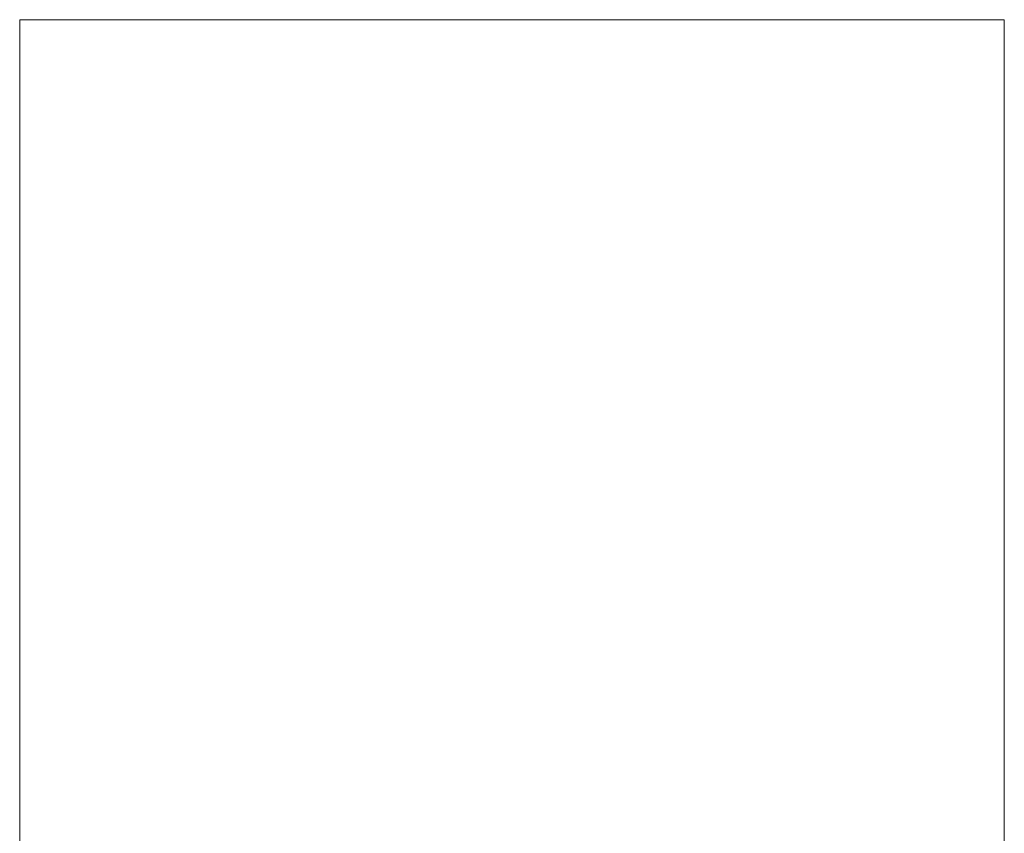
# Model space of a CAD drawing. Header units: millimetres. Extents: x -567 to 543, y -616 to 1219.
# Tile 256 of 256: x -567 to 543, y 302 to 1219. Entities that reach past the tile are written whole.
import ezdxf

# ---------------------------------------------------------------- set-up
doc = ezdxf.new("R2010")
doc.units = ezdxf.units.MM
doc.layers.add('A-GENM', color=13, linetype='Continuous')

msp = doc.modelspace()

# ---------------------------------------------------------------- meshes
at = {"layer": 'A-GENM', "lineweight": 5}
mesh = msp.add_polyface(dxfattribs=at)
corners = [(-567, 1219.2, -0.5), (-567, -615.9, -0.5), (543.3, -615.9, -0.5), (543.3, 1219.2, -0.5)]
mesh.append_faces([[corners[k] for k in face] for face in [(0, 1, 2, 3)]])
mesh = msp.add_polyface(dxfattribs=at)
corners = [(543.3, -615.9, -118.1), (-567, -615.9, -118.1), (-567, 1219.2, -118.1), (543.3, 1219.2, -118.1)]
mesh.append_faces([[corners[k] for k in face] for face in [(0, 1, 2, 3)]])
mesh = msp.add_polyface(dxfattribs=at)
corners = [(543.3, 1219.2, -0.5), (543.3, 1219.2, -118.1), (-567, 1219.2, -118.1), (-567, 1219.2, -0.5)]
mesh.append_faces([[corners[k] for k in face] for face in [(0, 1, 2, 3)]])
mesh = msp.add_polyface(dxfattribs=at)
corners = [(-567, 1219.2, -0.5), (-567, 1219.2, -118.1), (-567, -615.9, -118.1), (-567, -615.9, -0.5)]
mesh.append_faces([[corners[k] for k in face] for face in [(0, 1, 2, 3)]])
mesh = msp.add_polyface(dxfattribs=at)
corners = [(543.3, -615.9, -0.5), (543.3, -615.9, -118.1), (543.3, 1219.2, -118.1), (543.3, 1219.2, -0.5)]
mesh.append_faces([[corners[k] for k in face] for face in [(0, 1, 2, 3)]])

doc.saveas('drawing.dxf')
